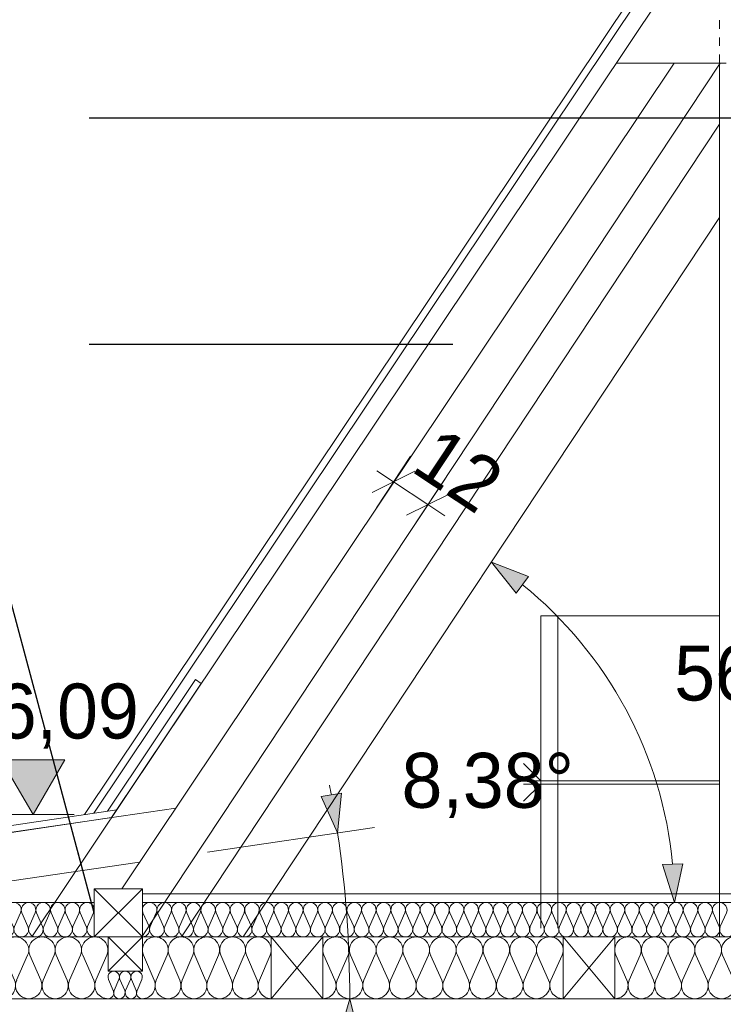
# Model space of a CAD drawing. Extents: x -723047 to -356759, y -30024 to 53940.
# Tile 7 of 121: x -713056 to -711008, y -6796 to -3928. Entities that reach past the tile are written whole.
import ezdxf

# ---------------------------------------------------------------- set-up
doc = ezdxf.new("R2010")
doc.units = 0
doc.header["$MEASUREMENT"] = 0
doc.linetypes.add('Hidden Line', pattern=[50, 25, -25])
for name, color, linetype, lineweight in [('0_Nr_Pióra__21', 7, 'Continuous', 9), ('0_Nr_Pióra__5', 7, 'Continuous', 13), ('Arch konstrukcja dachu_Nr_Pióra__46', 5, 'Continuous', 13), ('INWENT KONST. DREWNIANA_Nr_Pióra__21', 7, 'Continuous', 9), ('INWENT OPISY_Nr_Pióra__21', 7, 'Continuous', 9), ('INWENT WYMIARY_Nr_Pióra__21', 7, 'Continuous', 9), ('INWENT.ŚCIANY_Nr_Pióra__21', 7, 'Continuous', 9)]:
    doc.layers.add(name, color=color, linetype=linetype, lineweight=lineweight)
doc.layers.add('Arch ocieplenie', color=7, linetype='Continuous')
doc.layers.add('INWENT WYMIARY', color=7, linetype='Continuous')
for name, color, linetype, lineweight, true_color in [('Arch ocieplenie_Nr_Pióra__44', 7, 'Continuous', 13, 0x029e21), ('Arch stropy_Nr_Pióra__44', 7, 'Continuous', 13, 0x029e21), ('Arch stropy_Nr_Pióra__9', 7, 'Continuous', 13, 0x3dad99), ('Istniejące kominy_Nr_Pióra__2', 7, 'Continuous', 13, 0x7f7f7f)]:
    doc.layers.add(name, color=color, linetype=linetype, lineweight=lineweight, true_color=true_color)
doc.styles.add('GENERATED_STYLE_2', font='txt')
doc.dimstyles.new('GENERATED_STYLE__10', dxfattribs={"dimtxt": 0.18, "dimasz": 182.4, "dimexe": 0.18, "dimexo": 0.0625, "dimgap": 0.09, "dimtad": 0, "dimtih": 1, "dimtoh": 1, "dimdec": 4, "dimzin": 0, "dimdsep": 46, "dimcen": 0.09, "dimadec": 0, "dimazin": 0, "dimtfac": 1, "dimtdec": 4, "dimtmove": 0, "dimatfit": 3, "dimldrblk": 'ARROWHEAD_5', "dimfxl": 0, "dimtolj": 1, "dimtzin": 0, "dimarcsym": 0})
doc.dimstyles.new('GENERATED_STYLE__3', dxfattribs={"dimtxt": 160.000002, "dimasz": 91.2, "dimexe": 0.18, "dimexo": 0, "dimgap": 0.09, "dimtad": 1, "dimdec": 0, "dimlfac": 0.1, "dimzin": 0, "dimdsep": 46, "dimtxsty": 'GENERATED_STYLE_2', "dimblk": 'ARROWHEAD_2', "dimblk1": 'ARROWHEAD_2', "dimblk2": 'ARROWHEAD_2', "dimcen": 0.09, "dimclrd": 7, "dimclre": 7, "dimclrt": 7, "dimazin": 0, "dimtfac": 1, "dimtdec": 4, "dimtmove": 2, "dimatfit": 3, "dimfxl": 0, "dimtolj": 1, "dimtzin": 0, "dimarcsym": 0})
doc.dimstyles.new('GENERATED_STYLE__7', dxfattribs={"dimtxt": 160.000002, "dimasz": 110.144928, "dimexe": 0.18, "dimexo": 40, "dimgap": 0.09, "dimtad": 1, "dimtih": 1, "dimtoh": 1, "dimdec": 0, "dimzin": 0, "dimdsep": 46, "dimtxsty": 'GENERATED_STYLE_2', "dimblk": 'ARROWHEAD_5', "dimblk1": 'ARROWHEAD_5', "dimblk2": 'ARROWHEAD_5', "dimcen": 0.09, "dimclrd": 7, "dimclre": 7, "dimclrt": 7, "dimazin": 0, "dimtfac": 1, "dimtdec": 4, "dimtmove": 2, "dimatfit": 3, "dimfxl": 0, "dimtolj": 1, "dimtzin": 0, "dimarcsym": 0})
doc.dimstyles.new('GENERATED_STYLE__8', dxfattribs={"dimtxt": 160.000002, "dimasz": 110.144928, "dimexe": 0.18, "dimexo": 40, "dimgap": 0.09, "dimtad": 1, "dimtih": 1, "dimtoh": 1, "dimdec": 0, "dimzin": 0, "dimdsep": 46, "dimtxsty": 'GENERATED_STYLE_2', "dimblk": 'ARROWHEAD_5', "dimblk1": 'ARROWHEAD_5', "dimblk2": 'ARROWHEAD_5', "dimcen": 0.09, "dimclrd": 7, "dimclre": 7, "dimclrt": 7, "dimazin": 0, "dimtfac": 1, "dimtdec": 4, "dimtmove": 0, "dimatfit": 3, "dimfxl": 0, "dimtolj": 1, "dimtzin": 0, "dimarcsym": 0})

# ---------------------------------------------------------------- blocks, each defined once
blk = doc.blocks.new('Izolacja cieplna 14_81', base_point=(-712699, -6599.6))
at = {"layer": 'Arch ocieplenie_Nr_Pióra__44', "linetype": 'Continuous'}
for p, q in [((-712697.3, -6529.4), (-712679.6, -6569.8)), ((-712676, -6569.8), (-712658.3, -6529.4)), ((-712654.7, -6529.4), (-712637, -6569.8)), ((-712633.4, -6569.8), (-712615.7, -6529.4)), ((-712612.2, -6529.4), (-712594.4, -6569.8)), ((-712590.9, -6569.8), (-712573.2, -6529.4)), ((-712569.6, -6529.4), (-712551.9, -6569.8)), ((-712548.3, -6569.8), (-712530.6, -6529.4)), ((-712527, -6529.4), (-712509.3, -6569.8)), ((-712505.8, -6569.8), (-712488.1, -6529.4)), ((-712484.5, -6529.4), (-712466.8, -6569.8)), ((-712463.2, -6569.8), (-712445.5, -6529.4)), ((-712441.9, -6529.4), (-712424.2, -6569.8)), ((-712420.7, -6569.8), (-712403, -6529.4)), ((-712399.4, -6529.4), (-712381.7, -6569.8)), ((-712378.1, -6569.8), (-712360.4, -6529.4)), ((-712356.8, -6529.4), (-712339.1, -6569.8)), ((-712335.6, -6569.8), (-712317.9, -6529.4)), ((-712314.3, -6529.4), (-712296.6, -6569.8)), ((-712293, -6569.8), (-712275.3, -6529.4)), ((-712271.7, -6529.4), (-712254, -6569.8)), ((-712250.4, -6569.8), (-712232.7, -6529.4)), ((-712229.2, -6529.4), (-712211.5, -6569.8)), ((-712207.9, -6569.8), (-712190.2, -6529.4)), ((-712186.6, -6529.4), (-712168.9, -6569.8)), ((-712165.3, -6569.8), (-712147.6, -6529.4)), ((-712144.1, -6529.4), (-712126.4, -6569.8)), ((-712122.8, -6569.8), (-712105.1, -6529.4)), ((-712101.5, -6529.4), (-712083.8, -6569.8)), ((-712080.2, -6569.8), (-712062.5, -6529.4)), ((-712059, -6529.4), (-712041.3, -6569.8)), ((-712037.7, -6569.8), (-712020, -6529.4)), ((-712016.4, -6529.4), (-711998.7, -6569.8)), ((-711995.1, -6569.8), (-711977.4, -6529.4)), ((-711973.9, -6529.4), (-711956.2, -6569.8)), ((-711952.6, -6569.8), (-711934.9, -6529.4)), ((-711931.3, -6529.4), (-711913.6, -6569.8)), ((-711910, -6569.8), (-711892.3, -6529.4)), ((-711888.7, -6529.4), (-711871, -6569.8)), ((-711867.5, -6569.8), (-711849.8, -6529.4)), ((-711846.2, -6529.4), (-711828.5, -6569.8)), ((-711824.9, -6569.8), (-711807.2, -6529.4)), ((-711803.6, -6529.4), (-711785.9, -6569.8)), ((-711782.4, -6569.8), (-711764.7, -6529.4)), ((-711761.1, -6529.4), (-711743.4, -6569.8)), ((-711739.8, -6569.8), (-711722.1, -6529.4)), ((-711718.5, -6529.4), (-711700.8, -6569.8)), ((-711697.3, -6569.8), (-711679.6, -6529.4)), ((-711676, -6529.4), (-711658.3, -6569.8)), ((-711654.7, -6569.8), (-711637, -6529.4)), ((-711633.4, -6529.4), (-711615.7, -6569.8)), ((-711612.2, -6569.8), (-711594.4, -6529.4)), ((-711590.9, -6529.4), (-711573.2, -6569.8)), ((-711569.6, -6569.8), (-711551.9, -6529.4)), ((-711548.3, -6529.4), (-711530.6, -6569.8)), ((-711527, -6569.8), (-711509.3, -6529.4)), ((-711505.8, -6529.4), (-711488.1, -6569.8)), ((-711484.5, -6569.8), (-711466.8, -6529.4)), ((-711463.2, -6529.4), (-711445.5, -6569.8)), ((-711441.9, -6569.8), (-711424.2, -6529.4)), ((-711420.7, -6529.4), (-711403, -6569.8)), ((-711399.4, -6569.8), (-711381.7, -6529.4)), ((-711378.1, -6529.4), (-711360.4, -6569.8)), ((-711356.8, -6569.8), (-711339.1, -6529.4)), ((-711335.6, -6529.4), (-711317.9, -6569.8)), ((-711314.3, -6569.8), (-711296.6, -6529.4)), ((-711293, -6529.4), (-711275.3, -6569.8)), ((-711271.7, -6569.8), (-711254, -6529.4)), ((-711250.4, -6529.4), (-711232.7, -6569.8)), ((-711229.2, -6569.8), (-711211.5, -6529.4)), ((-711207.9, -6529.4), (-711190.2, -6569.8)), ((-711186.6, -6569.8), (-711168.9, -6529.4)), ((-711165.3, -6529.4), (-711147.6, -6569.8)), ((-711144.1, -6569.8), (-711126.4, -6529.4)), ((-711122.8, -6529.4), (-711105.1, -6569.8)), ((-711101.5, -6569.8), (-711083.8, -6529.4)), ((-711080.2, -6529.4), (-711062.5, -6569.8)), ((-711059, -6569.8), (-711041.3, -6529.4)), ((-711037.7, -6529.4), (-711020, -6569.8)), ((-711016.4, -6569.8), (-710998.7, -6529.4))]:
    blk.add_line(p, q, dxfattribs=at)
for centre, start_param, end_param in [((-712677.8, -6520.9), 5.870392, 9.837571), ((-712635.2, -6520.9), 5.870392, 9.837571), ((-712592.7, -6520.9), 5.870392, 9.837571), ((-712550.1, -6520.9), 5.870392, 9.837571), ((-712507.6, -6520.9), 5.870392, 9.837571), ((-712465, -6520.9), 5.870392, 9.837571), ((-712422.4, -6520.9), 5.870392, 9.837571), ((-712379.9, -6520.9), 5.870392, 9.837571), ((-712337.3, -6520.9), 5.870392, 9.837571), ((-712294.8, -6520.9), 5.870392, 9.837571), ((-712252.2, -6520.9), 5.870392, 9.837571), ((-712209.7, -6520.9), 5.870392, 9.837571), ((-712167.1, -6520.9), 5.870392, 9.837571), ((-712124.6, -6520.9), 5.870392, 9.837571), ((-712082, -6520.9), 5.870392, 9.837571), ((-712039.5, -6520.9), 5.870392, 9.837571), ((-711996.9, -6520.9), 5.870392, 9.837571), ((-711954.4, -6520.9), 5.870392, 9.837571), ((-711911.8, -6520.9), 5.870392, 9.837571), ((-711869.3, -6520.9), 5.870392, 9.837571), ((-711826.7, -6520.9), 5.870392, 9.837571), ((-711784.2, -6520.9), 5.870392, 9.837571), ((-711741.6, -6520.9), 5.870392, 9.837571), ((-711699, -6520.9), 5.870392, 9.837571), ((-711656.5, -6520.9), 5.870392, 9.837571), ((-711613.9, -6520.9), 5.870392, 9.837571), ((-711571.4, -6520.9), 5.870392, 9.837571), ((-711528.8, -6520.9), 5.870392, 9.837571), ((-711486.3, -6520.9), 5.870392, 9.837571), ((-711443.7, -6520.9), 5.870392, 9.837571), ((-711401.2, -6520.9), 5.870392, 9.837571), ((-711358.6, -6520.9), 5.870392, 9.837571), ((-711316.1, -6520.9), 5.870392, 9.837571), ((-711273.5, -6520.9), 5.870392, 9.837571), ((-711231, -6520.9), 5.870392, 9.837571), ((-711188.4, -6520.9), 5.870392, 9.837571), ((-711145.9, -6520.9), 5.870392, 9.837571), ((-711103.3, -6520.9), 5.870392, 9.837571), ((-711060.7, -6520.9), 5.870392, 9.837571), ((-711018.2, -6520.9), 5.870392, 9.837571), ((-712699, -6578.3), 4.712389, 6.695979), ((-712656.5, -6578.3), 2.7288, 6.695979), ((-712613.9, -6578.3), 2.7288, 6.695979), ((-712571.4, -6578.3), 2.7288, 6.695979), ((-712528.8, -6578.3), 2.7288, 6.695979), ((-712486.3, -6578.3), 2.7288, 6.695979), ((-712443.7, -6578.3), 2.7288, 6.695979), ((-712401.2, -6578.3), 2.7288, 6.695979), ((-712358.6, -6578.3), 2.7288, 6.695979), ((-712316.1, -6578.3), 2.7288, 6.695979), ((-712273.5, -6578.3), 2.7288, 6.695979), ((-712231, -6578.3), 2.7288, 6.695979), ((-712188.4, -6578.3), 2.7288, 6.695979), ((-712145.9, -6578.3), 2.7288, 6.695979), ((-712103.3, -6578.3), 2.7288, 6.695979), ((-712060.7, -6578.3), 2.7288, 6.695979), ((-712018.2, -6578.3), 2.7288, 6.695979), ((-711975.6, -6578.3), 2.7288, 6.695979), ((-711933.1, -6578.3), 2.7288, 6.695979), ((-711890.5, -6578.3), 2.7288, 6.695979), ((-711848, -6578.3), 2.7288, 6.695979), ((-711805.4, -6578.3), 2.7288, 6.695979), ((-711762.9, -6578.3), 2.7288, 6.695979), ((-711720.3, -6578.3), 2.7288, 6.695979), ((-711677.8, -6578.3), 2.7288, 6.695979), ((-711635.2, -6578.3), 2.7288, 6.695979), ((-711592.7, -6578.3), 2.7288, 6.695979), ((-711550.1, -6578.3), 2.7288, 6.695979), ((-711507.6, -6578.3), 2.7288, 6.695979), ((-711465, -6578.3), 2.7288, 6.695979), ((-711422.4, -6578.3), 2.7288, 6.695979), ((-711379.9, -6578.3), 2.7288, 6.695979), ((-711337.3, -6578.3), 2.7288, 6.695979), ((-711294.8, -6578.3), 2.7288, 6.695979), ((-711252.2, -6578.3), 2.7288, 6.695979), ((-711209.7, -6578.3), 2.7288, 6.695979), ((-711167.1, -6578.3), 2.7288, 6.695979), ((-711124.6, -6578.3), 2.7288, 6.695979), ((-711082, -6578.3), 2.7288, 6.695979), ((-711039.5, -6578.3), 2.7288, 6.695979), ((-710996.9, -6578.3), 2.7288, 6.695979)]:
    blk.add_ellipse(centre, major_axis=(21.3, 0), ratio=0.999587, start_param=start_param, end_param=end_param, dxfattribs=at)
blk = doc.blocks.new('Izolacja cieplna 14_83', base_point=(-711324, -6779.6))
at = {"layer": 'Arch ocieplenie_Nr_Pióra__44', "linetype": 'Continuous'}
for p, q in [((-711320.8, -6653.3), (-711288.4, -6726)), ((-711281.9, -6726), (-711249.5, -6653.3)), ((-711243, -6653.3), (-711210.6, -6726)), ((-711204.1, -6726), (-711171.8, -6653.3)), ((-711165.2, -6653.3), (-711132.9, -6726)), ((-711126.3, -6726), (-711094, -6653.3)), ((-711087.4, -6653.3), (-711055.1, -6726)), ((-711048.6, -6726), (-711016.2, -6653.3)), ((-711009.7, -6653.3), (-710977.3, -6726)), ((-710970.8, -6726), (-710938.4, -6653.3)), ((-710931.9, -6653.3), (-710899.5, -6726)), ((-710893, -6726), (-710860.6, -6653.3)), ((-710854.1, -6653.3), (-710821.8, -6726)), ((-710815.2, -6726), (-710782.9, -6653.3)), ((-710776.3, -6653.3), (-710744, -6726)), ((-710737.4, -6726), (-710705.1, -6653.3)), ((-710698.6, -6653.3), (-710666.2, -6726)), ((-710659.7, -6726), (-710627.3, -6653.3))]:
    blk.add_line(p, q, dxfattribs=at)
for centre, start_param, end_param in [((-711285.2, -6637.9), 5.870392, 9.837571), ((-711207.4, -6637.9), 5.870392, 9.837571), ((-711129.6, -6637.9), 5.870392, 9.837571), ((-711051.8, -6637.9), 5.870392, 9.837571), ((-710974, -6637.9), 5.870392, 9.837571), ((-710896.3, -6637.9), 5.870392, 9.837571), ((-710818.5, -6637.9), 5.870392, 9.837571), ((-710740.7, -6637.9), 5.870392, 9.837571), ((-710662.9, -6637.9), 5.870392, 9.837571), ((-711324, -6741.3), 4.712389, 6.695979), ((-711246.3, -6741.3), 2.7288, 6.695979), ((-711168.5, -6741.3), 2.7288, 6.695979), ((-711090.7, -6741.3), 2.7288, 6.695979), ((-711012.9, -6741.3), 2.7288, 6.695979), ((-710935.2, -6741.3), 2.7288, 6.695979), ((-710857.4, -6741.3), 2.7288, 6.695979), ((-710779.6, -6741.3), 2.7288, 6.695979), ((-710701.8, -6741.3), 2.7288, 6.695979), ((-710624, -6741.3), 2.7288, 4.712389)]:
    blk.add_ellipse(centre, major_axis=(38.9, 0), ratio=0.984395, start_param=start_param, end_param=end_param, dxfattribs=at)
blk = doc.blocks.new('Izolacja cieplna 14_84', base_point=(-712174, -6779.6))
at = {"layer": 'Arch ocieplenie_Nr_Pióra__44', "linetype": 'Continuous'}
for p, q in [((-712170.8, -6653.3), (-712138.4, -6726)), ((-712131.9, -6726), (-712099.5, -6653.3)), ((-712093, -6653.3), (-712060.6, -6726)), ((-712054.1, -6726), (-712021.8, -6653.3)), ((-712015.2, -6653.3), (-711982.9, -6726)), ((-711976.3, -6726), (-711944, -6653.3)), ((-711937.4, -6653.3), (-711905.1, -6726)), ((-711898.6, -6726), (-711866.2, -6653.3)), ((-711859.7, -6653.3), (-711827.3, -6726)), ((-711820.8, -6726), (-711788.4, -6653.3)), ((-711781.9, -6653.3), (-711749.5, -6726)), ((-711743, -6726), (-711710.6, -6653.3)), ((-711704.1, -6653.3), (-711671.8, -6726)), ((-711665.2, -6726), (-711632.9, -6653.3)), ((-711626.3, -6653.3), (-711594, -6726)), ((-711587.4, -6726), (-711555.1, -6653.3)), ((-711548.6, -6653.3), (-711516.2, -6726)), ((-711509.7, -6726), (-711477.3, -6653.3))]:
    blk.add_line(p, q, dxfattribs=at)
for centre, start_param, end_param in [((-712135.2, -6637.9), 5.870392, 9.837571), ((-712057.4, -6637.9), 5.870392, 9.837571), ((-711979.6, -6637.9), 5.870392, 9.837571), ((-711901.8, -6637.9), 5.870392, 9.837571), ((-711824, -6637.9), 5.870392, 9.837571), ((-711746.3, -6637.9), 5.870392, 9.837571), ((-711668.5, -6637.9), 5.870392, 9.837571), ((-711590.7, -6637.9), 5.870392, 9.837571), ((-711512.9, -6637.9), 5.870392, 9.837571), ((-712174, -6741.3), 4.712389, 6.695979), ((-712096.3, -6741.3), 2.7288, 6.695979), ((-712018.5, -6741.3), 2.7288, 6.695979), ((-711940.7, -6741.3), 2.7288, 6.695979), ((-711862.9, -6741.3), 2.7288, 6.695979), ((-711785.2, -6741.3), 2.7288, 6.695979), ((-711707.4, -6741.3), 2.7288, 6.695979), ((-711629.6, -6741.3), 2.7288, 6.695979), ((-711551.8, -6741.3), 2.7288, 6.695979), ((-711474, -6741.3), 2.7288, 4.712389)]:
    blk.add_ellipse(centre, major_axis=(38.9, 0), ratio=0.984395, start_param=start_param, end_param=end_param, dxfattribs=at)
blk = doc.blocks.new('Izolacja cieplna 14_85', base_point=(-712699, -6779.6))
at = {"layer": 'Arch ocieplenie_Nr_Pióra__44', "linetype": 'Continuous'}
for p, q in [((-712695.9, -6653.3), (-712664.7, -6726)), ((-712658.4, -6726), (-712627.2, -6653.3)), ((-712620.9, -6653.3), (-712589.7, -6726)), ((-712583.4, -6726), (-712552.2, -6653.3)), ((-712545.9, -6653.3), (-712514.7, -6726)), ((-712508.4, -6726), (-712477.2, -6653.3)), ((-712470.9, -6653.3), (-712439.7, -6726)), ((-712433.4, -6726), (-712402.2, -6653.3)), ((-712395.9, -6653.3), (-712364.7, -6726)), ((-712358.4, -6726), (-712327.2, -6653.3))]:
    blk.add_line(p, q, dxfattribs=at)
for centre, start_param, end_param in [((-712661.5, -6637.9), 4.299595, 8.266775), ((-712586.5, -6637.9), 4.299595, 8.266775), ((-712511.5, -6637.9), 4.299595, 8.266775), ((-712436.5, -6637.9), 4.299595, 8.266775), ((-712361.5, -6637.9), 4.299595, 8.266775), ((-712699, -6741.3), 3.141593, 5.125182), ((-712624, -6741.3), 1.158004, 5.125183), ((-712549, -6741.3), 1.158004, 5.125183), ((-712474, -6741.3), 1.158004, 5.125183), ((-712399, -6741.3), 1.158004, 5.125183), ((-712324, -6741.3), 1.158004, 3.141593)]:
    blk.add_ellipse(centre, major_axis=(0, 38.3), ratio=0.979573, start_param=start_param, end_param=end_param, dxfattribs=at)
blk = doc.blocks.new('Izolacja cieplna 14_90', base_point=(-714369, -6599.6))
at = {"layer": 'Arch ocieplenie_Nr_Pióra__44', "linetype": 'Continuous'}
for p, q in [((-714367.3, -6529.4), (-714349.6, -6569.8)), ((-714346, -6569.8), (-714328.3, -6529.4)), ((-714324.8, -6529.4), (-714307.1, -6569.8)), ((-714303.5, -6569.8), (-714285.8, -6529.4)), ((-714282.3, -6529.4), (-714264.6, -6569.8)), ((-714261, -6569.8), (-714243.3, -6529.4)), ((-714239.8, -6529.4), (-714222.1, -6569.8)), ((-714218.5, -6569.8), (-714200.8, -6529.4)), ((-714197.3, -6529.4), (-714179.6, -6569.8)), ((-714176, -6569.8), (-714158.3, -6529.4)), ((-714154.8, -6529.4), (-714137.1, -6569.8)), ((-714133.5, -6569.8), (-714115.8, -6529.4)), ((-714112.3, -6529.4), (-714094.6, -6569.8)), ((-714091, -6569.8), (-714073.3, -6529.4)), ((-714069.8, -6529.4), (-714052.1, -6569.8)), ((-714048.5, -6569.8), (-714030.8, -6529.4)), ((-714027.3, -6529.4), (-714009.6, -6569.8)), ((-714006, -6569.8), (-713988.3, -6529.4)), ((-713984.8, -6529.4), (-713967.1, -6569.8)), ((-713963.5, -6569.8), (-713945.8, -6529.4)), ((-713942.3, -6529.4), (-713924.6, -6569.8)), ((-713921, -6569.8), (-713903.3, -6529.4)), ((-713899.8, -6529.4), (-713882.1, -6569.8)), ((-713878.5, -6569.8), (-713860.8, -6529.4)), ((-713857.3, -6529.4), (-713839.6, -6569.8)), ((-713836, -6569.8), (-713818.3, -6529.4)), ((-713814.8, -6529.4), (-713797.1, -6569.8)), ((-713793.5, -6569.8), (-713775.8, -6529.4)), ((-713772.3, -6529.4), (-713754.6, -6569.8)), ((-713751, -6569.8), (-713733.3, -6529.4)), ((-713729.8, -6529.4), (-713712.1, -6569.8)), ((-713708.5, -6569.8), (-713690.8, -6529.4)), ((-713687.3, -6529.4), (-713669.6, -6569.8)), ((-713666, -6569.8), (-713648.3, -6529.4)), ((-713644.8, -6529.4), (-713627.1, -6569.8)), ((-713623.5, -6569.8), (-713605.8, -6529.4)), ((-713602.3, -6529.4), (-713584.6, -6569.8)), ((-713581, -6569.8), (-713563.3, -6529.4)), ((-713559.8, -6529.4), (-713542.1, -6569.8)), ((-713538.5, -6569.8), (-713520.8, -6529.4)), ((-713517.3, -6529.4), (-713499.6, -6569.8)), ((-713496, -6569.8), (-713478.3, -6529.4)), ((-713474.8, -6529.4), (-713457.1, -6569.8)), ((-713453.5, -6569.8), (-713435.8, -6529.4)), ((-713432.3, -6529.4), (-713414.6, -6569.8)), ((-713411, -6569.8), (-713393.3, -6529.4)), ((-713389.8, -6529.4), (-713372.1, -6569.8)), ((-713368.5, -6569.8), (-713350.8, -6529.4)), ((-713347.3, -6529.4), (-713329.6, -6569.8)), ((-713326, -6569.8), (-713308.3, -6529.4)), ((-713304.8, -6529.4), (-713287.1, -6569.8)), ((-713283.5, -6569.8), (-713265.8, -6529.4)), ((-713262.3, -6529.4), (-713244.6, -6569.8)), ((-713241, -6569.8), (-713223.3, -6529.4)), ((-713219.8, -6529.4), (-713202.1, -6569.8)), ((-713198.5, -6569.8), (-713180.8, -6529.4)), ((-713177.3, -6529.4), (-713159.6, -6569.8)), ((-713156, -6569.8), (-713138.3, -6529.4)), ((-713134.8, -6529.4), (-713117.1, -6569.8)), ((-713113.5, -6569.8), (-713095.8, -6529.4)), ((-713092.3, -6529.4), (-713074.6, -6569.8)), ((-713071, -6569.8), (-713053.3, -6529.4)), ((-713049.8, -6529.4), (-713032.1, -6569.8)), ((-713028.5, -6569.8), (-713010.8, -6529.4)), ((-713007.3, -6529.4), (-712989.6, -6569.8)), ((-712986, -6569.8), (-712968.3, -6529.4)), ((-712964.8, -6529.4), (-712947.1, -6569.8)), ((-712943.5, -6569.8), (-712925.8, -6529.4)), ((-712922.3, -6529.4), (-712904.6, -6569.8)), ((-712901, -6569.8), (-712883.3, -6529.4)), ((-712879.8, -6529.4), (-712862.1, -6569.8)), ((-712858.5, -6569.8), (-712840.8, -6529.4))]:
    blk.add_line(p, q, dxfattribs=at)
for centre, start_param, end_param in [((-714347.8, -6520.9), 4.299595, 8.266775), ((-714305.3, -6520.9), 4.299595, 8.266775), ((-714262.8, -6520.9), 4.299595, 8.266775), ((-714220.3, -6520.9), 4.299595, 8.266775), ((-714177.8, -6520.9), 4.299595, 8.266775), ((-714135.3, -6520.9), 4.299595, 8.266775), ((-714092.8, -6520.9), 4.299595, 8.266775), ((-714050.3, -6520.9), 4.299595, 8.266775), ((-714007.8, -6520.9), 4.299595, 8.266775), ((-713965.3, -6520.9), 4.299595, 8.266775), ((-713922.8, -6520.9), 4.299595, 8.266775), ((-713880.3, -6520.9), 4.299595, 8.266775), ((-713837.8, -6520.9), 4.299595, 8.266775), ((-713795.3, -6520.9), 4.299595, 8.266775), ((-713752.8, -6520.9), 4.299595, 8.266775), ((-713710.3, -6520.9), 4.299595, 8.266775), ((-713667.8, -6520.9), 4.299595, 8.266775), ((-713625.3, -6520.9), 4.299595, 8.266775), ((-713582.8, -6520.9), 4.299595, 8.266775), ((-713540.3, -6520.9), 4.299595, 8.266775), ((-713497.8, -6520.9), 4.299595, 8.266775), ((-713455.3, -6520.9), 4.299595, 8.266775), ((-713412.8, -6520.9), 4.299595, 8.266775), ((-713370.3, -6520.9), 4.299595, 8.266775), ((-713327.8, -6520.9), 4.299595, 8.266775), ((-713285.3, -6520.9), 4.299595, 8.266775), ((-713242.8, -6520.9), 4.299595, 8.266775), ((-713200.3, -6520.9), 4.299595, 8.266775), ((-713157.8, -6520.9), 4.299595, 8.266775), ((-713115.3, -6520.9), 4.299595, 8.266775), ((-713072.8, -6520.9), 4.299595, 8.266775), ((-713030.3, -6520.9), 4.299595, 8.266775), ((-712987.8, -6520.9), 4.299595, 8.266775), ((-712945.3, -6520.9), 4.299595, 8.266775), ((-712902.8, -6520.9), 4.299595, 8.266775), ((-712860.3, -6520.9), 4.299595, 8.266775), ((-714369, -6578.3), 3.141593, 5.125182), ((-714326.5, -6578.3), 1.158004, 5.125183), ((-714284, -6578.3), 1.158004, 5.125183), ((-714241.5, -6578.3), 1.158004, 5.125183), ((-714199, -6578.3), 1.158004, 5.125183), ((-714156.5, -6578.3), 1.158004, 5.125183), ((-714114, -6578.3), 1.158004, 5.125183), ((-714071.5, -6578.3), 1.158004, 5.125183), ((-714029, -6578.3), 1.158004, 5.125183), ((-713986.5, -6578.3), 1.158004, 5.125183), ((-713944, -6578.3), 1.158004, 5.125183), ((-713901.5, -6578.3), 1.158004, 5.125183), ((-713859, -6578.3), 1.158004, 5.125183), ((-713816.5, -6578.3), 1.158004, 5.125183), ((-713774, -6578.3), 1.158004, 5.125183), ((-713731.5, -6578.3), 1.158004, 5.125183), ((-713689, -6578.3), 1.158004, 5.125183), ((-713646.5, -6578.3), 1.158004, 5.125183), ((-713604, -6578.3), 1.158004, 5.125183), ((-713561.5, -6578.3), 1.158004, 5.125183), ((-713519, -6578.3), 1.158004, 5.125183), ((-713476.5, -6578.3), 1.158004, 5.125183), ((-713434, -6578.3), 1.158004, 5.125183), ((-713391.5, -6578.3), 1.158004, 5.125183), ((-713349, -6578.3), 1.158004, 5.125183), ((-713306.5, -6578.3), 1.158004, 5.125183), ((-713264, -6578.3), 1.158004, 5.125183), ((-713221.5, -6578.3), 1.158004, 5.125183), ((-713179, -6578.3), 1.158004, 5.125183), ((-713136.5, -6578.3), 1.158004, 5.125183), ((-713094, -6578.3), 1.158004, 5.125183), ((-713051.5, -6578.3), 1.158004, 5.125183), ((-713009, -6578.3), 1.158004, 5.125183), ((-712966.5, -6578.3), 1.158004, 5.125183), ((-712924, -6578.3), 1.158004, 5.125183), ((-712881.5, -6578.3), 1.158004, 5.125183), ((-712839, -6578.3), 1.158004, 3.141593)]:
    blk.add_ellipse(centre, major_axis=(0, 21.3), ratio=0.99917, start_param=start_param, end_param=end_param, dxfattribs=at)
blk = doc.blocks.new('Izolacja cieplna 14_92', base_point=(-712799, -6779.6))
at = {"layer": 'Arch ocieplenie_Nr_Pióra__44', "linetype": 'Continuous'}
for p, q in [((-712797.6, -6723.5), (-712783.8, -6755.8)), ((-712781, -6755.8), (-712767.1, -6723.5)), ((-712764.3, -6723.5), (-712750.4, -6755.8)), ((-712747.6, -6755.8), (-712733.8, -6723.5)), ((-712731, -6723.5), (-712717.1, -6755.8)), ((-712714.3, -6755.8), (-712700.4, -6723.5))]:
    blk.add_line(p, q, dxfattribs=at)
for centre, start_param, end_param in [((-712782.4, -6716.6), 4.299595, 8.266775), ((-712749, -6716.6), 4.299595, 8.266775), ((-712715.7, -6716.6), 4.299595, 8.266775), ((-712799, -6762.6), 3.141593, 5.125182), ((-712765.7, -6762.6), 1.158004, 5.125183), ((-712732.4, -6762.6), 1.158004, 5.125183), ((-712699, -6762.6), 1.158004, 3.141593)]:
    blk.add_ellipse(centre, major_axis=(0, 17), ratio=0.97953, start_param=start_param, end_param=end_param, dxfattribs=at)
blk = doc.blocks.new('Izolacja cieplna 14_93', base_point=(-713106.5, -6779.6))
at = {"layer": 'Arch ocieplenie_Nr_Pióra__44', "linetype": 'Continuous'}
for p, q in [((-713103.3, -6653.3), (-713071.3, -6726)), ((-713064.9, -6726), (-713032.9, -6653.3)), ((-713026.4, -6653.3), (-712994.5, -6726)), ((-712988, -6726), (-712956, -6653.3)), ((-712949.6, -6653.3), (-712917.6, -6726)), ((-712911.1, -6726), (-712879.1, -6653.3)), ((-712872.7, -6653.3), (-712840.7, -6726)), ((-712834.3, -6726), (-712802.3, -6653.3))]:
    blk.add_line(p, q, dxfattribs=at)
for centre, start_param, end_param in [((-713068.1, -6637.9), 5.870392, 9.837571), ((-712991.2, -6637.9), 5.870392, 9.837571), ((-712914.4, -6637.9), 5.870392, 9.837571), ((-712837.5, -6637.9), 5.870392, 9.837571), ((-713106.5, -6741.3), 4.712389, 6.695979), ((-713029.7, -6741.3), 2.7288, 6.695979), ((-712952.8, -6741.3), 2.7288, 6.695979), ((-712875.9, -6741.3), 2.7288, 6.695979), ((-712799, -6741.3), 2.7288, 4.712389)]:
    blk.add_ellipse(centre, major_axis=(38.4, 0), ratio=0.995978, start_param=start_param, end_param=end_param, dxfattribs=at)
blk = doc.blocks.new('Wymiary_154', base_point=(-713017.2, -6243.5))
at = {"layer": 'INWENT WYMIARY_Nr_Pióra__21', "linetype": 'Continuous'}
blk.add_hatch(color=256, dxfattribs=at).paths.add_polyline_path([(-713017.2, -6243.5), (-713110, -6083.5), (-712924.4, -6083.5)], flags=0)
for p, q in [((-713017.2, -6243.5), (-713110, -6083.5)), ((-713110, -6083.5), (-712924.4, -6083.5)), ((-712924.4, -6083.5), (-713017.2, -6243.5)), ((-713017.2, -6243.5), (-713137.2, -6243.5)), ((-713017.2, -6243.5), (-712897.2, -6243.5))]:
    blk.add_line(p, q, dxfattribs=at)
at = {"layer": 'INWENT WYMIARY_Nr_Pióra__21', "insert": (-713250.6, -6051.5), "char_height": 160, "attachment_point": 7, "style": 'GENERATED_STYLE_2'}
blk.add_mtext('{+6,09}', dxfattribs=at)
blk = doc.blocks.new('*D1149')
at = {"layer": 'INWENT WYMIARY_Nr_Pióra__21', "linetype": 'Continuous'}
for p, q in [((-712017.3, -5349.4), (-711918, -5199.3)), ((-711905.6, -5243.4), (-712029.7, -5305.3)), ((-712016.6, -5242), (-711967.7, -5274.4)), ((-711967.7, -5274.4), (-711867.6, -5340.6)), ((-711917.3, -5415.6), (-711817.9, -5265.5)), ((-711929.6, -5371.5), (-711805.6, -5309.7)), ((-711867.6, -5340.6), (-711818.6, -5373))]:
    blk.add_line(p, q, dxfattribs=at)
at = {"layer": 'INWENT WYMIARY_Nr_Pióra__21', "insert": (-711921.6, -5240.3), "char_height": 160, "attachment_point": 7, "rotation": 326.502, "style": 'GENERATED_STYLE_2'}
blk.add_mtext('{12}', dxfattribs=at)
blk = doc.blocks.new('ARROWHEAD_2')
at = {"color": 0, "linetype": 'Continuous', "lineweight": 0}
for p, q in [((-0.378, -0.655), (0.378, 0.655)), ((0, 0), (-1, 0))]:
    blk.add_line(p, q, dxfattribs=at)
blk = doc.blocks.new('*D1295')
at = {"layer": '0_Nr_Pióra__5', "linetype": 'Continuous'}
for points in [[(-712130.7, -6296.7), (-712178.5, -6191.1), (-712119.3, -6181.3)], [(-712095.3, -6779.6), (-712067.2, -6892.1), (-712127.1, -6891.1)]]:
    blk.add_hatch(color=256, dxfattribs=at).paths.add_polyline_path(points, flags=0)
for p, q in [((-712178.5, -6191.1), (-712119.3, -6181.3)), ((-712130.7, -6296.7), (-712178.5, -6191.1)), ((-712130.7, -6296.7), (-712119.3, -6181.3)), ((-712509, -6352.4), (-712023.1, -6280.8)), ((-712095.3, -6779.6), (-712127.1, -6891.1)), ((-712095.3, -6779.6), (-712067.2, -6892.1)), ((-712067.2, -6892.1), (-712127.1, -6891.1))]:
    blk.add_line(p, q, dxfattribs=at)
for start, end in [(10.3217, 10.8244), (0, 8.3847), (357.5603, 358.063)]:
    blk.add_arc((-715407.2, -6779.6), 3312, start, end, dxfattribs=at)
at = {"layer": '0_Nr_Pióra__21', "insert": (-711944.5, -6253.3), "char_height": 160, "attachment_point": 7, "style": 'GENERATED_STYLE_2'}
blk.add_mtext('{8,38°}', dxfattribs=at)
blk = doc.blocks.new('ARROWHEAD_5')
at = {"color": 0, "linetype": 'Continuous', "lineweight": 0}
blk.add_line((0, 0), (-1, 0), dxfattribs=at)
blk.add_solid([(-1, 0.2679), (0, 0), (-1, -0.2679), (-1, 0.2679)], dxfattribs=at)
blk = doc.blocks.new('*D1296')
at = {"layer": '0_Nr_Pióra__5', "linetype": 'Continuous'}
for points in [[(-707076.1, -6324.9), (-707060.6, -6439.8), (-707120.1, -6432.1)], [(-707109.4, -6779.6), (-707137.4, -6667.1), (-707077.4, -6668.2)]]:
    blk.add_hatch(color=256, dxfattribs=at).paths.add_polyline_path(points, flags=0)
for p, q in [((-706889.1, -6352.4), (-707183.6, -6309)), ((-707076.1, -6324.9), (-707120.1, -6432.1)), ((-707076.1, -6324.9), (-707060.6, -6439.8)), ((-707060.6, -6439.8), (-707120.1, -6432.1)), ((-707109.4, -6779.6), (-707137.4, -6667.1)), ((-707137.4, -6667.1), (-707077.4, -6668.2)), ((-707109.4, -6779.6), (-707077.4, -6668.2))]:
    blk.add_line(p, q, dxfattribs=at)
blk.add_arc((-703990.9, -6779.6), 3118.5, 173.6724, 177.9429, dxfattribs=at)
at = {"layer": '0_Nr_Pióra__21', "insert": (-707709.4, -6366.1), "char_height": 160, "attachment_point": 7, "style": 'GENERATED_STYLE_2'}
blk.add_mtext('{8,38°}', dxfattribs=at)
blk = doc.blocks.new('*D1298')
at = {"layer": '0_Nr_Pióra__5', "linetype": 'Continuous'}
for points in [[(-711682.9, -5507.7), (-711574.8, -5549.6), (-711610.3, -5598)], [(-711149.9, -6499.6), (-711185.1, -6389.2), (-711125.2, -6386.4)]]:
    blk.add_hatch(color=256, dxfattribs=at).paths.add_polyline_path(points, flags=0)
for p, q in [((-711682.9, -5507.7), (-711574.8, -5549.6)), ((-711682.9, -5507.7), (-711610.3, -5598)), ((-711574.8, -5549.6), (-711610.3, -5598)), ((-711185.1, -6389.2), (-711125.2, -6386.4)), ((-711149.9, -6499.6), (-711185.1, -6389.2)), ((-711149.9, -6499.6), (-711125.2, -6386.4))]:
    blk.add_line(p, q, dxfattribs=at)
blk.add_arc((-712339.4, -6499.6), 1189.5, 5.395, 51.107, dxfattribs=at)
at = {"layer": '0_Nr_Pióra__21', "insert": (-711150.7, -5940.9), "char_height": 160, "attachment_point": 7, "style": 'GENERATED_STYLE_2'}
blk.add_mtext('{56,50°}', dxfattribs=at)

msp = doc.modelspace()

# ---------------------------------------------------------------- linework, layer by layer
at = {"layer": 'Arch konstrukcja dachu_Nr_Pióra__46', "linetype": 'Continuous'}
for p, q in [((-712759, -6459.6), (-711151.1, -4054.6)), ((-712699, -6596.9), (-711016.5, -4054.6)), ((-711151.1, -4054.6), (-711016.5, -4054.6)), ((-712699, -6459.6), (-712759, -6459.6)), ((-712699, -6459.6), (-712699, -6596.9))]:
    msp.add_line(p, q, dxfattribs=at)
at = {"layer": 'Arch stropy_Nr_Pióra__44', "linetype": 'Continuous'}
msp.add_line((-712839, -6499.6), (-714467.7, -6499.6), dxfattribs=at)
at = {"layer": 'Arch stropy_Nr_Pióra__9', "linetype": 'Continuous'}
for p, q in [((-706699, -6474.6), (-712699, -6474.6)), ((-706699, -6499.6), (-712699, -6499.6))]:
    msp.add_line(p, q, dxfattribs=at)
at = {"layer": 'INWENT KONST. DREWNIANA_Nr_Pióra__21', "linetype": 'Continuous'}
for p, q in [((-709699, -1505), (-712867.2, -6243.5)), ((-709699, -1541), (-712840.5, -6239.6)), ((-709699, -1631), (-713021.1, -6599.6)), ((-709699, -1631), (-713021.1, -6599.6)), ((-711151.1, -4054.6), (-712759, -6459.6)), ((-710999, -4054.6), (-711319.5, -4054.6)), ((-711019, -6599.6), (-711019, -4054.6)), ((-712585.5, -6599.6), (-711019, -4232.8)), ((-712405.6, -6599.6), (-711019, -4504.6)), ((-714649, -6526.3), (-712601.9, -6224.6)), ((-714649, -6667.9), (-712706.9, -6381.6)), ((-712839, -6599.6), (-712699, -6459.6)), ((-712699, -6599.6), (-712839, -6459.6)), ((-712839, -6459.6), (-712699, -6459.6)), ((-712839, -6599.6), (-712839, -6459.6)), ((-712699, -6459.6), (-712699, -6599.6)), ((-705029, -6599.6), (-714369, -6599.6)), ((-712839, -6599.6), (-713021.1, -6599.6)), ((-712839, -6599.6), (-713021.1, -6599.6)), ((-712699, -6599.6), (-712839, -6599.6)), ((-712699, -6699.6), (-712799, -6599.6)), ((-712699, -6599.6), (-712799, -6699.6)), ((-712799, -6599.6), (-712699, -6599.6)), ((-712799, -6699.6), (-712799, -6599.6)), ((-712699, -6599.6), (-712699, -6699.6)), ((-712324, -6599.6), (-712324, -6779.6)), ((-712174, -6599.6), (-712324, -6599.6)), ((-712174, -6599.6), (-712324, -6779.6)), ((-712174, -6779.6), (-712324, -6599.6)), ((-712174, -6779.6), (-712174, -6599.6)), ((-711474, -6779.6), (-711474, -6599.6)), ((-711474, -6599.6), (-711324, -6599.6)), ((-711474, -6599.6), (-711324, -6779.6)), ((-711474, -6779.6), (-711324, -6599.6)), ((-711324, -6599.6), (-711324, -6779.6)), ((-712699, -6699.6), (-712799, -6699.6)), ((-705029, -6779.6), (-714369, -6779.6)), ((-712324, -6779.6), (-712174, -6779.6)), ((-711324, -6779.6), (-711474, -6779.6))]:
    msp.add_line(p, q, dxfattribs=at)
at = {"layer": 'INWENT KONST. DREWNIANA_Nr_Pióra__21', "linetype": 'Hidden Line'}
msp.add_line((-711019, -4054.6), (-711019, -3914.6), dxfattribs=at)
at = {"layer": 'INWENT.ŚCIANY_Nr_Pióra__21', "linetype": 'Continuous'}
for p, q in [((-712800.4, -6233.7), (-712544.1, -5850.3)), ((-712544.1, -5850.3), (-712527.5, -5861.4)), ((-712788.7, -6252.2), (-712527.5, -5861.4)), ((-714702.4, -6514), (-712773.7, -6229.7)), ((-712788.7, -6252.2), (-714699.5, -6533.8))]:
    msp.add_line(p, q, dxfattribs=at)
at = {"layer": 'Istniejące kominy_Nr_Pióra__2', "linetype": 'Continuous'}
for p, q in [((-711539, -6574.6), (-711539, -5664.6)), ((-711539, -5664.6), (-711019, -5664.6)), ((-711489, -6574.6), (-711489, -5664.6)), ((-711539, -6144.6), (-711589, -6094.6)), ((-711589, -6144.6), (-711019, -6144.6)), ((-711589, -6154.6), (-711019, -6154.6)), ((-711539, -6154.6), (-711589, -6204.6))]:
    msp.add_line(p, q, dxfattribs=at)

# ---------------------------------------------------------------- block references
at = {"layer": 'Arch ocieplenie', "color": 104, "linetype": 'Continuous', "lineweight": 13, "true_color": 0x029e21}
for name, p in [('Izolacja cieplna 14_90', (-714369, -6599.6)), ('Izolacja cieplna 14_81', (-712699, -6599.6)), ('Izolacja cieplna 14_93', (-713106.5, -6779.6)), ('Izolacja cieplna 14_85', (-712699, -6779.6)), ('Izolacja cieplna 14_84', (-712174, -6779.6)), ('Izolacja cieplna 14_83', (-711324, -6779.6)), ('Izolacja cieplna 14_92', (-712799, -6779.6))]:
    msp.add_blockref(name, p, dxfattribs=at)
at = {"layer": 'INWENT WYMIARY', "linetype": 'Continuous'}
msp.add_blockref('Wymiary_154', (-713017.2, -6243.5), dxfattribs=at)

# ---------------------------------------------------------------- dimensions: what is measured, and where the dimension line sits
at = {"linetype": 'Continuous'}
for base, center, p1, p2, dimstyle, picture, middle in [((-711291.6, -5936.6), (-712339.4, -6499.6), (-711019, -4504.6), (-706699, -6499.6), 'GENERATED_STYLE__8', '*D1298', (-710833.2, -5860.9)), ((-712104.1, -6537.5), (-715407.2, -6779.6), (-712706.9, -6381.6), (-705029, -6779.6), 'GENERATED_STYLE__7', '*D1295', (-711687.8, -6173.3)), ((-707101, -6551.6), (-703990.9, -6779.6), (-706691.2, -6381.6), (-714369, -6779.6), 'GENERATED_STYLE__7', '*D1296', (-707452.6, -6286.1))]:
    dim = msp.add_angular_dim_3p(base=base, center=center, p1=p1, p2=p2, dimstyle=dimstyle, dxfattribs=at)
    dim.commit()
    dim.dimension.update_dxf_attribs({"geometry": picture, "text_midpoint": middle, "dimtype": 165})
at = {"layer": 'INWENT WYMIARY', "linetype": 'Continuous'}
dim = msp.add_linear_dim(base=(-711967.7, -5274.4), p1=(-712071.6, -5431.4), p2=(-711971.5, -5497.7), angle=326.502, dimstyle='GENERATED_STYLE__3', dxfattribs=at)
dim.commit()
dim.dimension.update_dxf_attribs({"geometry": '*D1149', "text_midpoint": (-711776.2, -5240.6)})

# ---------------------------------------------------------------- leaders
at = {"layer": 'INWENT OPISY_Nr_Pióra__21', "linetype": 'Continuous', "annotation_type": 0, "has_hookline": 1, "hookline_direction": 1}
for points, text_width in [([(-710954, -4214.9), (-712853.9, -4214.9)], 1191.4), ([(-711795, -4873.7), (-712853.9, -4873.7)], 1337.1), ([(-712839, -6529.6), (-713172, -5287), (-713653.9, -5287)], 1337.1)]:
    msp.add_leader(points, dimstyle='GENERATED_STYLE__10', dxfattribs=dict(at, text_width=text_width))

doc.saveas('drawing.dxf')
